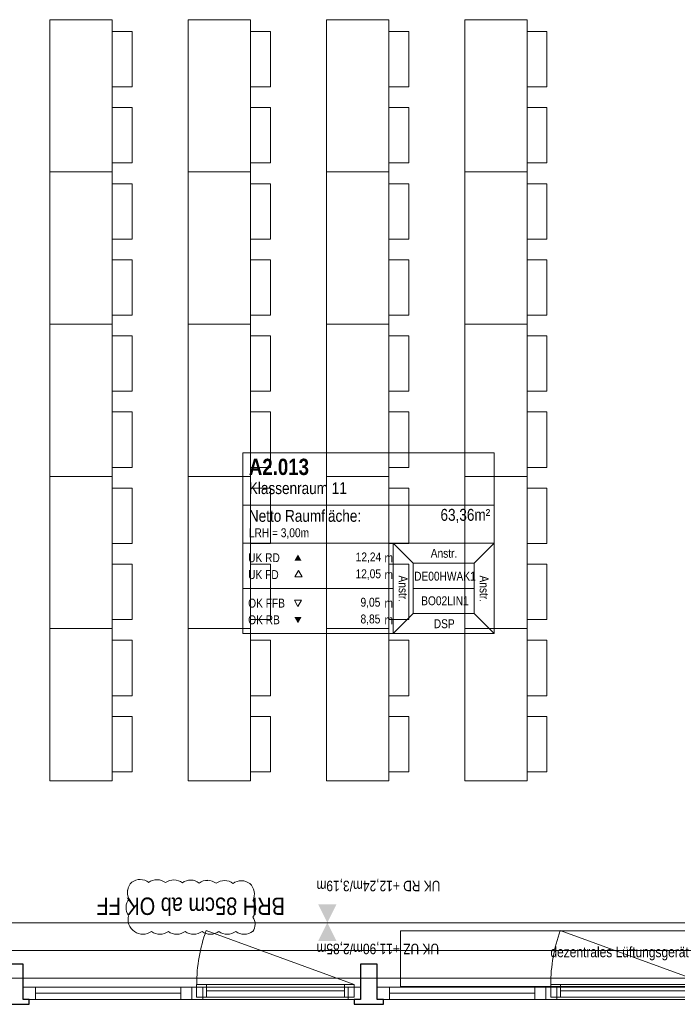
# Model space of a CAD drawing. Extents: x -620 to 300, y 62 to 1112.
# Tile 111 of 226: x -233 to -138, y 377 to 519. Entities that reach past the tile are written whole.
import ezdxf
from ezdxf.lldxf.tags import DXFTag

# ---------------------------------------------------------------- set-up
doc = ezdxf.new("R2010")
doc.units = 0
doc.layers.get('0').update_dxf_attribs({"lineweight": 13})
for name, color, linetype, lineweight, true_color in [('30 -33 Aussenwände- 7 Fassade_ Elemente', 7, 'Continuous', 9, 0x00aacc), ('30 -35 Decken- 1 Konstruktion-Träger- Stahlbeton', 7, 'Continuous', 13, 0x33aa00), ('60- 61 allgemeine Ausstattung- 1 Möbel', 9, 'Continuous', 9, 0x808080), ('70 -75 Raumstempel- 1 Raumstempel-A06CPVSBL0', 1, 'Continuous', 50, 0xff0000), ('70 -76 Bemaßung- 2 Allgemein', 9, 'Continuous', 5, 0x808080), ('70 -77 Revision- 2 Wolken', 7, 'Continuous', 18, 0x944cff)]:
    doc.layers.add(name, color=color, linetype=linetype, lineweight=lineweight, true_color=true_color)
doc.layers.add('70 -71 Achsen- 1 Gebäudeachsen', color=7, linetype='STRICHPUNKT2-A06CPVSFL0', lineweight=18)
doc.styles.get("Standard").update_dxf_attribs({"font": 'ARIALN.TTF'})
tags = doc.linetypes.add('grob-A06CPVSAL0', pattern=[14, 3, -8, 3]).pattern_tags.tags
tags[8:9] = [DXFTag(74, 4), DXFTag(75, 0), DXFTag(340, '0'), DXFTag(46, 0.0), DXFTag(50, 0.0), DXFTag(44, 0.0), DXFTag(45, 0.0)]
tags[6:7] = [DXFTag(74, 4), DXFTag(75, 0), DXFTag(340, '0'), DXFTag(46, 0.0), DXFTag(50, 0.0), DXFTag(44, 0.0), DXFTag(45, 0.0)]
tags[4:5] = [DXFTag(74, 4), DXFTag(75, 0), DXFTag(340, '0'), DXFTag(46, 0.0), DXFTag(50, 0.0), DXFTag(44, 0.0), DXFTag(45, 0.0)]
tags = doc.linetypes.add('STRICHPUNKT2-A06CPVSFL0', pattern=[12.7, 6.35, -3.175, 0, -3.175]).pattern_tags.tags
tags[10:11] = [DXFTag(74, 4), DXFTag(75, 0), DXFTag(340, '0'), DXFTag(46, 0.0), DXFTag(50, 0.0), DXFTag(44, 0.0), DXFTag(45, 0.0)]
tags[8:9] = [DXFTag(74, 4), DXFTag(75, 0), DXFTag(340, '0'), DXFTag(46, 0.0), DXFTag(50, 0.0), DXFTag(44, 0.0), DXFTag(45, 0.0)]
tags[6:7] = [DXFTag(74, 4), DXFTag(75, 0), DXFTag(340, '0'), DXFTag(46, 0.0), DXFTag(50, 0.0), DXFTag(44, 0.0), DXFTag(45, 0.0)]
tags[4:5] = [DXFTag(74, 4), DXFTag(75, 0), DXFTag(340, '0'), DXFTag(46, 0.0), DXFTag(50, 0.0), DXFTag(44, 0.0), DXFTag(45, 0.0)]

# ---------------------------------------------------------------- blocks, each defined once
blk = doc.blocks.new('Referenz-A06CPVSGL0')
at = {"layer": '30 -33 Aussenwände- 7 Fassade_ Elemente', "color": 0, "linetype": 'Continuous', "ltscale": 0.13}
for p, q in [((-130.08, 388.45), (-286.08, 388.45)), ((-232.48, 377.35), (-232.48, 379.15)), ((-232.48, 379.15), (-208.08, 379.15)), ((-208.08, 377.35), (-208.08, 379.15)), ((-208.08, 379.15), (-183.68, 379.15)), ((-207.38, 377.7), (-207.38, 379.5)), ((-207.38, 379.5), (-184.58, 379.5)), ((-184.58, 379.5), (-184.58, 377.7)), ((-183.68, 379.15), (-183.68, 377.35)), ((-181.28, 377.35), (-181.28, 379.15)), ((-181.28, 379.15), (-156.88, 379.15)), ((-156.88, 379.15), (-156.88, 377.35)), ((-156.88, 379.15), (-132.48, 379.15)), ((-156.18, 377.7), (-156.18, 379.5)), ((-156.18, 379.5), (-133.38, 379.5)), ((-208.08, 377.35), (-232.48, 377.35)), ((-183.68, 377.35), (-208.08, 377.35)), ((-184.58, 377.7), (-207.38, 377.7)), ((-156.88, 377.35), (-181.28, 377.35)), ((-132.48, 377.35), (-156.88, 377.35)), ((-133.38, 377.7), (-156.18, 377.7))]:
    blk.add_line(p, q, dxfattribs=at)
at = {"layer": '30 -33 Aussenwände- 7 Fassade_ Elemente', "color": 0, "linetype": 'grob-A06CPVSAL0', "ltscale": 0.13}
for p, q in [((-184.58, 379.5), (-206, 387.3)), ((-135.88, 387.25), (-177.88, 387.25)), ((-177.88, 387.25), (-177.88, 379.25)), ((-133.38, 379.5), (-154.8, 387.3)), ((-177.88, 379.25), (-135.88, 379.25))]:
    blk.add_line(p, q, dxfattribs=at)
at = {"layer": '30 -33 Aussenwände- 7 Fassade_ Elemente', "color": 0, "linetype": 'Continuous', "lineweight": 25, "ltscale": 0.25}
for p, q in [((-232.48, 382.45), (-234.88, 382.45)), ((-232.48, 377.35), (-232.48, 382.45)), ((-181.28, 382.45), (-183.68, 382.45)), ((-183.68, 382.45), (-183.68, 377.35)), ((-181.28, 377.35), (-181.28, 382.45)), ((-231.58, 377.35), (-232.48, 377.35)), ((-231.58, 376.65), (-231.58, 377.35)), ((-183.68, 377.35), (-184.58, 377.35)), ((-184.58, 377.35), (-184.58, 376.65)), ((-180.38, 377.35), (-181.28, 377.35)), ((-180.38, 376.65), (-180.38, 377.35)), ((-235.78, 376.65), (-231.58, 376.65)), ((-184.58, 376.65), (-180.38, 376.65))]:
    blk.add_line(p, q, dxfattribs=at)
at = {"layer": '30 -33 Aussenwände- 7 Fassade_ Elemente', "color": 0, "linetype": 'Continuous', "lineweight": 18, "ltscale": 0.18}
for p, q in [((-232.48, 377.35), (-232.48, 379.15)), ((-232.48, 379.15), (-230.68, 379.15)), ((-230.68, 379.15), (-230.68, 377.35)), ((-209.68, 377.35), (-209.68, 379.15)), ((-209.68, 379.15), (-208.08, 379.15)), ((-208.08, 379.15), (-208.08, 377.35)), ((-208.08, 379.15), (-206.48, 379.15)), ((-207.38, 377.7), (-207.38, 379.5)), ((-207.38, 379.5), (-205.98, 379.5)), ((-206.48, 379.15), (-206.48, 377.35)), ((-205.98, 379.5), (-205.98, 377.7)), ((-205.98, 378.6), (-185.98, 378.6)), ((-185.98, 377.7), (-185.98, 379.5)), ((-185.98, 379.5), (-184.58, 379.5)), ((-185.48, 377.35), (-185.48, 379.15)), ((-185.48, 379.15), (-183.68, 379.15)), ((-184.58, 379.5), (-184.58, 377.7)), ((-183.68, 379.15), (-183.68, 377.35)), ((-181.28, 377.35), (-181.28, 379.15)), ((-181.28, 379.15), (-179.48, 379.15)), ((-179.48, 379.15), (-179.48, 377.35)), ((-158.48, 377.35), (-158.48, 379.15)), ((-158.48, 379.15), (-156.88, 379.15)), ((-156.88, 379.15), (-156.88, 377.35)), ((-156.88, 379.15), (-155.28, 379.15)), ((-156.18, 377.7), (-156.18, 379.5)), ((-156.18, 379.5), (-154.78, 379.5)), ((-155.28, 379.15), (-155.28, 377.35)), ((-154.78, 379.5), (-154.78, 377.7)), ((-154.78, 378.6), (-134.78, 378.6)), ((-230.68, 377.35), (-232.48, 377.35)), ((-209.68, 378.25), (-230.68, 378.25)), ((-208.08, 377.35), (-209.68, 377.35)), ((-206.48, 377.35), (-208.08, 377.35)), ((-205.98, 377.7), (-207.38, 377.7)), ((-184.58, 377.7), (-185.98, 377.7)), ((-183.68, 377.35), (-185.48, 377.35)), ((-179.48, 377.35), (-181.28, 377.35)), ((-158.48, 378.25), (-179.48, 378.25)), ((-156.88, 377.35), (-158.48, 377.35)), ((-155.28, 377.35), (-156.88, 377.35)), ((-154.78, 377.7), (-156.18, 377.7))]:
    blk.add_line(p, q, dxfattribs=at)
at = {"layer": '30 -33 Aussenwände- 7 Fassade_ Elemente', "color": 0, "linetype": 'grob-A06CPVSAL0', "ltscale": 0.13}
for centre in [(-184.58, 379.5), (-133.38, 379.5)]:
    blk.add_ellipse(centre, major_axis=(-21.42, 7.8), ratio=1, start_param=0, end_param=0.349066, dxfattribs=at)
at = {"layer": '30 -35 Decken- 1 Konstruktion-Träger- Stahlbeton', "color": 0, "linetype": 'grob-A06CPVSAL0', "lineweight": -2, "ltscale": 0.13}
for p, q in [((-451.58, 388.45), (35.42, 388.45)), ((-451.58, 380.45), (35.42, 380.45))]:
    blk.add_line(p, q, dxfattribs=at)
at = {"layer": '60- 61 allgemeine Ausstattung- 1 Möbel', "color": 0, "linetype": 'Continuous', "ltscale": 0.13}
for p, q in [((-228.6, 496.96), (-228.6, 518.96)), ((-228.6, 518.96), (-219.6, 518.96)), ((-219.6, 518.96), (-219.6, 496.96)), ((-208.6, 496.96), (-208.6, 518.96)), ((-208.6, 518.96), (-199.6, 518.96)), ((-199.6, 518.96), (-199.6, 496.96)), ((-188.6, 496.96), (-188.6, 518.96)), ((-188.6, 518.96), (-179.6, 518.96)), ((-179.6, 518.96), (-179.6, 496.96)), ((-168.6, 496.96), (-168.6, 518.96)), ((-168.6, 518.96), (-159.6, 518.96)), ((-159.6, 518.96), (-159.6, 496.96)), ((-219.6, 509.26), (-219.6, 517.26)), ((-219.6, 517.26), (-216.72, 517.26)), ((-216.72, 517.26), (-216.72, 509.26)), ((-199.6, 509.26), (-199.6, 517.26)), ((-199.6, 517.26), (-196.72, 517.26)), ((-196.72, 517.26), (-196.72, 509.26)), ((-179.6, 509.26), (-179.6, 517.26)), ((-179.6, 517.26), (-176.72, 517.26)), ((-176.72, 517.26), (-176.72, 509.26)), ((-159.6, 509.26), (-159.6, 517.26)), ((-159.6, 517.26), (-156.72, 517.26)), ((-156.72, 517.26), (-156.72, 509.26)), ((-216.72, 509.26), (-219.6, 509.26)), ((-196.72, 509.26), (-199.6, 509.26)), ((-176.72, 509.26), (-179.6, 509.26)), ((-156.72, 509.26), (-159.6, 509.26)), ((-219.6, 498.26), (-219.6, 506.26)), ((-219.6, 506.26), (-216.72, 506.26)), ((-216.72, 506.26), (-216.72, 498.26)), ((-199.6, 498.26), (-199.6, 506.26)), ((-199.6, 506.26), (-196.72, 506.26)), ((-196.72, 506.26), (-196.72, 498.26)), ((-179.6, 498.26), (-179.6, 506.26)), ((-179.6, 506.26), (-176.72, 506.26)), ((-176.72, 506.26), (-176.72, 498.26)), ((-159.6, 498.26), (-159.6, 506.26)), ((-159.6, 506.26), (-156.72, 506.26)), ((-156.72, 506.26), (-156.72, 498.26)), ((-216.72, 498.26), (-219.6, 498.26)), ((-196.72, 498.26), (-199.6, 498.26)), ((-176.72, 498.26), (-179.6, 498.26)), ((-156.72, 498.26), (-159.6, 498.26)), ((-219.6, 496.96), (-228.6, 496.96)), ((-228.6, 474.96), (-228.6, 496.96)), ((-228.6, 496.96), (-219.6, 496.96)), ((-219.6, 496.96), (-219.6, 474.96)), ((-208.6, 474.96), (-208.6, 496.96)), ((-208.6, 496.96), (-199.6, 496.96)), ((-199.6, 496.96), (-208.6, 496.96)), ((-199.6, 496.96), (-199.6, 474.96)), ((-188.6, 474.96), (-188.6, 496.96)), ((-188.6, 496.96), (-179.6, 496.96)), ((-179.6, 496.96), (-188.6, 496.96)), ((-179.6, 496.96), (-179.6, 474.96)), ((-168.6, 474.96), (-168.6, 496.96)), ((-168.6, 496.96), (-159.6, 496.96)), ((-159.6, 496.96), (-168.6, 496.96)), ((-159.6, 496.96), (-159.6, 474.96)), ((-219.6, 487.26), (-219.6, 495.26)), ((-219.6, 495.26), (-216.72, 495.26)), ((-216.72, 495.26), (-216.72, 487.26)), ((-199.6, 487.26), (-199.6, 495.26)), ((-199.6, 495.26), (-196.72, 495.26)), ((-196.72, 495.26), (-196.72, 487.26)), ((-179.6, 487.26), (-179.6, 495.26)), ((-179.6, 495.26), (-176.72, 495.26)), ((-176.72, 495.26), (-176.72, 487.26)), ((-159.6, 487.26), (-159.6, 495.26)), ((-159.6, 495.26), (-156.72, 495.26)), ((-156.72, 495.26), (-156.72, 487.26)), ((-216.72, 487.26), (-219.6, 487.26)), ((-196.72, 487.26), (-199.6, 487.26)), ((-176.72, 487.26), (-179.6, 487.26)), ((-156.72, 487.26), (-159.6, 487.26)), ((-219.6, 476.26), (-219.6, 484.26)), ((-219.6, 484.26), (-216.72, 484.26)), ((-216.72, 484.26), (-216.72, 476.26)), ((-199.6, 476.26), (-199.6, 484.26)), ((-199.6, 484.26), (-196.72, 484.26)), ((-196.72, 484.26), (-196.72, 476.26)), ((-179.6, 476.26), (-179.6, 484.26)), ((-179.6, 484.26), (-176.72, 484.26)), ((-176.72, 484.26), (-176.72, 476.26)), ((-159.6, 476.26), (-159.6, 484.26)), ((-159.6, 484.26), (-156.72, 484.26)), ((-156.72, 484.26), (-156.72, 476.26)), ((-216.72, 476.26), (-219.6, 476.26)), ((-196.72, 476.26), (-199.6, 476.26)), ((-176.72, 476.26), (-179.6, 476.26)), ((-156.72, 476.26), (-159.6, 476.26)), ((-228.6, 452.96), (-228.6, 474.96)), ((-228.6, 474.96), (-219.6, 474.96)), ((-219.6, 474.96), (-228.6, 474.96)), ((-219.6, 474.96), (-219.6, 452.96)), ((-199.6, 474.96), (-208.6, 474.96)), ((-208.6, 452.96), (-208.6, 474.96)), ((-208.6, 474.96), (-199.6, 474.96)), ((-199.6, 474.96), (-199.6, 452.96)), ((-188.6, 452.96), (-188.6, 474.96)), ((-188.6, 474.96), (-179.6, 474.96)), ((-179.6, 474.96), (-188.6, 474.96)), ((-179.6, 474.96), (-179.6, 452.96)), ((-168.6, 452.96), (-168.6, 474.96)), ((-168.6, 474.96), (-159.6, 474.96)), ((-159.6, 474.96), (-168.6, 474.96)), ((-159.6, 474.96), (-159.6, 452.96)), ((-219.6, 465.26), (-219.6, 473.26)), ((-219.6, 473.26), (-216.72, 473.26)), ((-216.72, 473.26), (-216.72, 465.26)), ((-199.6, 465.26), (-199.6, 473.26)), ((-199.6, 473.26), (-196.72, 473.26)), ((-196.72, 473.26), (-196.72, 465.26)), ((-179.6, 465.26), (-179.6, 473.26)), ((-179.6, 473.26), (-176.72, 473.26)), ((-176.72, 473.26), (-176.72, 465.26)), ((-159.6, 465.26), (-159.6, 473.26)), ((-159.6, 473.26), (-156.72, 473.26)), ((-156.72, 473.26), (-156.72, 465.26)), ((-216.72, 465.26), (-219.6, 465.26)), ((-196.72, 465.26), (-199.6, 465.26)), ((-176.72, 465.26), (-179.6, 465.26)), ((-156.72, 465.26), (-159.6, 465.26)), ((-219.6, 454.26), (-219.6, 462.26)), ((-219.6, 462.26), (-216.72, 462.26)), ((-216.72, 462.26), (-216.72, 454.26)), ((-199.6, 454.26), (-199.6, 462.26)), ((-199.6, 462.26), (-196.72, 462.26)), ((-196.72, 462.26), (-196.72, 454.26)), ((-179.6, 454.26), (-179.6, 462.26)), ((-179.6, 462.26), (-176.72, 462.26)), ((-176.72, 462.26), (-176.72, 454.26)), ((-159.6, 454.26), (-159.6, 462.26)), ((-159.6, 462.26), (-156.72, 462.26)), ((-156.72, 462.26), (-156.72, 454.26)), ((-216.72, 454.26), (-219.6, 454.26)), ((-196.72, 454.26), (-199.6, 454.26)), ((-176.72, 454.26), (-179.6, 454.26)), ((-156.72, 454.26), (-159.6, 454.26)), ((-228.6, 430.96), (-228.6, 452.96)), ((-228.6, 452.96), (-219.6, 452.96)), ((-219.6, 452.96), (-228.6, 452.96)), ((-219.6, 452.96), (-219.6, 430.96)), ((-199.6, 452.96), (-208.6, 452.96)), ((-208.6, 430.96), (-208.6, 452.96)), ((-208.6, 452.96), (-199.6, 452.96)), ((-199.6, 452.96), (-199.6, 430.96)), ((-179.6, 452.96), (-188.6, 452.96)), ((-188.6, 430.96), (-188.6, 452.96)), ((-188.6, 452.96), (-179.6, 452.96)), ((-179.6, 452.96), (-179.6, 430.96)), ((-159.6, 452.96), (-168.6, 452.96)), ((-168.6, 430.96), (-168.6, 452.96)), ((-168.6, 452.96), (-159.6, 452.96)), ((-159.6, 452.96), (-159.6, 430.96)), ((-219.6, 443.26), (-219.6, 451.26)), ((-219.6, 451.26), (-216.72, 451.26)), ((-216.72, 451.26), (-216.72, 443.26)), ((-199.6, 443.26), (-199.6, 451.26)), ((-199.6, 451.26), (-196.72, 451.26)), ((-196.72, 451.26), (-196.72, 443.26)), ((-179.6, 443.26), (-179.6, 451.26)), ((-179.6, 451.26), (-176.72, 451.26)), ((-176.72, 451.26), (-176.72, 443.26)), ((-159.6, 443.26), (-159.6, 451.26)), ((-159.6, 451.26), (-156.72, 451.26)), ((-156.72, 451.26), (-156.72, 443.26)), ((-216.72, 443.26), (-219.6, 443.26)), ((-196.72, 443.26), (-199.6, 443.26)), ((-176.72, 443.26), (-179.6, 443.26)), ((-156.72, 443.26), (-159.6, 443.26)), ((-219.6, 432.26), (-219.6, 440.26)), ((-219.6, 440.26), (-216.72, 440.26)), ((-216.72, 440.26), (-216.72, 432.26)), ((-199.6, 432.26), (-199.6, 440.26)), ((-199.6, 440.26), (-196.72, 440.26)), ((-196.72, 440.26), (-196.72, 432.26)), ((-179.6, 432.26), (-179.6, 440.26)), ((-179.6, 440.26), (-176.72, 440.26)), ((-176.72, 440.26), (-176.72, 432.26)), ((-159.6, 432.26), (-159.6, 440.26)), ((-159.6, 440.26), (-156.72, 440.26)), ((-156.72, 440.26), (-156.72, 432.26)), ((-216.72, 432.26), (-219.6, 432.26)), ((-196.72, 432.26), (-199.6, 432.26)), ((-176.72, 432.26), (-179.6, 432.26)), ((-156.72, 432.26), (-159.6, 432.26)), ((-219.6, 430.96), (-228.6, 430.96)), ((-228.6, 408.96), (-228.6, 430.96)), ((-228.6, 430.96), (-219.6, 430.96)), ((-219.6, 430.96), (-219.6, 408.96)), ((-208.6, 408.96), (-208.6, 430.96)), ((-208.6, 430.96), (-199.6, 430.96)), ((-199.6, 430.96), (-208.6, 430.96)), ((-199.6, 430.96), (-199.6, 408.96)), ((-188.6, 408.96), (-188.6, 430.96)), ((-188.6, 430.96), (-179.6, 430.96)), ((-179.6, 430.96), (-188.6, 430.96)), ((-179.6, 430.96), (-179.6, 408.96)), ((-168.6, 408.96), (-168.6, 430.96)), ((-168.6, 430.96), (-159.6, 430.96)), ((-159.6, 430.96), (-168.6, 430.96)), ((-159.6, 430.96), (-159.6, 408.96)), ((-219.6, 421.26), (-219.6, 429.26)), ((-219.6, 429.26), (-216.72, 429.26)), ((-216.72, 429.26), (-216.72, 421.26)), ((-199.6, 421.26), (-199.6, 429.26)), ((-199.6, 429.26), (-196.72, 429.26)), ((-196.72, 429.26), (-196.72, 421.26)), ((-179.6, 421.26), (-179.6, 429.26)), ((-179.6, 429.26), (-176.72, 429.26)), ((-176.72, 429.26), (-176.72, 421.26)), ((-159.6, 421.26), (-159.6, 429.26)), ((-159.6, 429.26), (-156.72, 429.26)), ((-156.72, 429.26), (-156.72, 421.26)), ((-216.72, 421.26), (-219.6, 421.26)), ((-196.72, 421.26), (-199.6, 421.26)), ((-176.72, 421.26), (-179.6, 421.26)), ((-156.72, 421.26), (-159.6, 421.26)), ((-219.6, 410.26), (-219.6, 418.26)), ((-219.6, 418.26), (-216.72, 418.26)), ((-216.72, 418.26), (-216.72, 410.26)), ((-199.6, 410.26), (-199.6, 418.26)), ((-199.6, 418.26), (-196.72, 418.26)), ((-196.72, 418.26), (-196.72, 410.26)), ((-179.6, 410.26), (-179.6, 418.26)), ((-179.6, 418.26), (-176.72, 418.26)), ((-176.72, 418.26), (-176.72, 410.26)), ((-159.6, 410.26), (-159.6, 418.26)), ((-159.6, 418.26), (-156.72, 418.26)), ((-156.72, 418.26), (-156.72, 410.26)), ((-216.72, 410.26), (-219.6, 410.26)), ((-196.72, 410.26), (-199.6, 410.26)), ((-176.72, 410.26), (-179.6, 410.26)), ((-156.72, 410.26), (-159.6, 410.26)), ((-219.6, 408.96), (-228.6, 408.96)), ((-199.6, 408.96), (-208.6, 408.96)), ((-179.6, 408.96), (-188.6, 408.96)), ((-159.6, 408.96), (-168.6, 408.96))]:
    blk.add_line(p, q, dxfattribs=at)
at = {"layer": '70 -71 Achsen- 1 Gebäudeachsen', "color": 0, "linetype": 'STRICHPUNKT2-A06CPVSFL0', "ltscale": 0.18}
blk.add_line((-538.63, 384.45), (76.53, 384.45), dxfattribs=at)
at = {"layer": '70 -75 Raumstempel- 1 Raumstempel-A06CPVSBL0', "color": 0, "lineweight": 9}
for p, q in [((-200.7, 456.37), (-200.7, 430.23)), ((-164.37, 456.37), (-200.7, 456.37)), ((-164.37, 430.23), (-164.37, 456.37)), ((-164.37, 448.78), (-200.7, 448.78)), ((-200.7, 443.3), (-178.97, 443.3)), ((-176.08, 440.4), (-178.97, 443.3)), ((-164.37, 443.3), (-178.97, 443.3)), ((-178.97, 443.3), (-178.97, 430.23)), ((-167.26, 440.4), (-164.37, 443.3)), ((-176.08, 433.13), (-176.08, 440.4)), ((-176.08, 440.4), (-167.26, 440.4)), ((-167.26, 433.13), (-167.26, 440.4)), ((-192.66, 439.34), (-193.18, 438.44)), ((-193.18, 438.44), (-192.14, 438.44)), ((-192.14, 438.44), (-192.66, 439.34)), ((-200.7, 436.77), (-178.97, 436.77)), ((-167.26, 436.77), (-176.08, 436.77)), ((-192.73, 434.16), (-193.25, 435.07)), ((-193.25, 435.07), (-192.21, 435.07)), ((-192.21, 435.07), (-192.73, 434.16)), ((-176.08, 433.13), (-178.97, 430.23)), ((-176.08, 433.13), (-167.26, 433.13)), ((-167.26, 433.13), (-164.37, 430.23)), ((-164.37, 430.23), (-200.7, 430.23))]:
    blk.add_line(p, q, dxfattribs=at)
at = {"layer": '70 -75 Raumstempel- 1 Raumstempel-A06CPVSBL0', "color": 0, "lineweight": 0}
for points in [[(-192.21, 440.76), (-192.73, 441.66), (-193.25, 440.76)], [(-192.21, 432.63), (-192.73, 431.72), (-193.25, 432.63)]]:
    blk.add_solid(points, dxfattribs=at)
at = {"layer": '70 -76 Bemaßung- 2 Allgemein', "color": 0, "lineweight": 0}
for points in [[(-189.81, 391.12), (-188.48, 388.45), (-187.14, 391.12)], [(-189.81, 385.78), (-188.48, 388.45), (-187.14, 385.78)]]:
    blk.add_solid(points, dxfattribs=at)
at = {"layer": '70 -77 Revision- 2 Wolken', "color": 0, "linetype": 'Continuous', "ltscale": 0.18}
for centre, major_axis in [((-215.35, 392.84), (-1.41, 1.46)), ((-215.56, 392.66), (0.03, 2.03)), ((-215.56, 392.66), (1.24, 1.61)), ((-213.13, 392.63), (0.03, 2.03)), ((-213.13, 392.63), (1.24, 1.61)), ((-210.69, 392.6), (0.03, 2.03)), ((-210.69, 392.6), (1.24, 1.61)), ((-208.25, 392.57), (0.03, 2.03)), ((-208.25, 392.57), (1.24, 1.61)), ((-205.81, 392.54), (0.03, 2.03)), ((-205.81, 392.54), (1.24, 1.61)), ((-203.37, 392.51), (0.03, 2.03)), ((-203.37, 392.51), (1.24, 1.61)), ((-200.93, 392.48), (0.03, 2.03)), ((-200.93, 392.48), (1.24, 1.61)), ((-215.35, 392.84), (-2.01, 0.32)), ((-201.06, 392.58), (2, 0.39)), ((-201.06, 392.58), (1.83, -0.89)), ((-215.56, 390.63), (-1.59, 1.27)), ((-200.87, 390.49), (2.03, -0.02)), ((-215.56, 390.63), (-2.03, 0.06)), ((-200.87, 390.49), (1.61, -1.24)), ((-215.27, 388.91), (-1.96, 0.55)), ((-200.65, 388.23), (1.73, -0.02)), ((-215.27, 388.91), (-1.9, -0.73)), ((-215.13, 388.81), (-1.22, -1.63)), ((-215.13, 388.81), (0, -2.03)), ((-212.69, 388.81), (-1.22, -1.63)), ((-212.69, 388.81), (0, -2.03)), ((-210.25, 388.81), (-1.22, -1.63)), ((-210.25, 388.81), (0, -2.03)), ((-207.81, 388.81), (-1.22, -1.63)), ((-207.81, 388.81), (0, -2.03)), ((-205.37, 388.81), (-1.22, -1.63)), ((-205.37, 388.81), (0, -2.03)), ((-202.94, 388.81), (-1.22, -1.63)), ((-202.94, 388.81), (0, -2.03)), ((-200.5, 388.81), (-1.22, -1.63)), ((-200.5, 388.81), (0, -2.03)), ((-200.65, 388.23), (1.37, -1.05))]:
    blk.add_ellipse(centre, major_axis=major_axis, ratio=1, start_param=0, end_param=0.643501, dxfattribs=at)
at = {"layer": '30 -33 Aussenwände- 7 Fassade_ Elemente', "color": 0, "linetype": 'Continuous', "ltscale": 0.13, "insert": (-194.63, 389.57), "char_height": 2.5172, "attachment_point": 1, "rotation": 180}
blk.add_mtext('{\\fArial Narrow;BRH 85cm ab OK FF}', dxfattribs=at)
at = {"layer": '30 -33 Aussenwände- 7 Fassade_ Elemente', "color": 0, "linetype": 'Continuous', "ltscale": 0.13, "insert": (-156.22, 384.97), "char_height": 1.5103, "attachment_point": 1}
blk.add_mtext('{\\fArial Narrow;dezentrales Lüftungsgerät}', dxfattribs=at)
at = {"layer": '30 -33 Aussenwände- 7 Fassade_ Elemente', "color": 0, "linetype": 'ByBlock', "ltscale": 0.13, "char_height": 0.0036, "attachment_point": 1, "rotation": 180}
for s, insert in [('{\\fArial Narrow;IFC_UUID}', (-220.18, 383.72)), ('{\\fArial Narrow;instanceID}', (-220.18, 383.72)), ('{\\fArial Narrow;IFC_UUID}', (-171.78, 383.72)), ('{\\fArial Narrow;instanceID}', (-171.78, 383.72))]:
    blk.add_mtext(s, dxfattribs=dict(at, insert=insert))
at = {"layer": '70 -75 Raumstempel- 1 Raumstempel-A06CPVSBL0', "color": 0, "linetype": 'Continuous', "ltscale": 0.5, "attachment_point": 1}
for s, insert, char_height, rotation in [('{\\fArial Narrow|b1|i0;A2.013}', (-199.83, 455.51), 2.3536, 0), ('{\\fArial Narrow;Klassenraum 11}', (-199.83, 452.11), 1.7117, 0), ('{\\fArial Narrow;Netto Raumfläche:}', (-199.83, 448.1), 1.7117, 0), ('{\\fArial Narrow;63,36m²}', (-172.12, 448.25), 1.7117, 0), ('{\\fArial Narrow;LRH = 3,00m}', (-199.83, 445.45), 1.2838, 0), ('{\\fArial Narrow;UK RD}', (-199.93, 441.84), 1.2838, 0), ('{\\fArial Narrow;12,24}', (-184.38, 441.95), 1.2838, 0), ('{\\fArial Narrow;m}', (-180.21, 441.83), 1.2838, 0), ('{\\fArial Narrow;Anstr.}', (-173.53, 442.48), 1.2838, 0), ('{\\fArial Narrow;UK FD}', (-199.93, 439.4), 1.2838, 0), ('{\\fArial Narrow;12,05}', (-184.4, 439.52), 1.2838, 0), ('{\\fArial Narrow;m}', (-180.21, 439.39), 1.2838, 0), ('{\\fArial Narrow;Anstr.}', (-176.88, 438.63), 1.2838, 270), ('{\\fArial Narrow;DE00HWAK1}', (-175.93, 439.17), 1.2838, 0), ('{\\fArial Narrow;Anstr.}', (-165.16, 438.63), 1.2838, 270), ('{\\fArial Narrow;BO02LIN1}', (-174.91, 435.62), 1.2838, 0), ('{\\fArial Narrow;OK FFB}', (-199.93, 435.28), 1.2838, 0), ('{\\fArial Narrow;9,05}', (-183.68, 435.41), 1.2838, 0), ('{\\fArial Narrow;m}', (-180.21, 435.28), 1.2838, 0), ('{\\fArial Narrow;OK RB}', (-199.93, 432.87), 1.2838, 0), ('{\\fArial Narrow;8,85}', (-183.68, 432.99), 1.2838, 0), ('{\\fArial Narrow;m}', (-180.21, 432.87), 1.2838, 0), ('{\\fArial Narrow;DSP}', (-173.09, 432.3), 1.2838, 0)]:
    blk.add_mtext(s, dxfattribs=dict(at, insert=insert, char_height=char_height, rotation=rotation))
at = {"layer": '70 -76 Bemaßung- 2 Allgemein', "color": 0, "linetype": 'Continuous', "ltscale": 0.13, "char_height": 1.5103, "attachment_point": 1, "rotation": 180}
for s, insert in [('{\\fArial Narrow;UK RD +12,24m/3,19m}', (-172.13, 393)), ('{\\fArial Narrow;UK UZ +11,90m/2,85m}', (-172.32, 383.9))]:
    blk.add_mtext(s, dxfattribs=dict(at, insert=insert))

msp = doc.modelspace()

# ---------------------------------------------------------------- block references
at = {"color": 8, "lineweight": 13, "ltscale": 0.13, "true_color": 0x808080}
msp.add_blockref('Referenz-A06CPVSGL0', (0, 0), dxfattribs=at)

doc.saveas('drawing.dxf')
